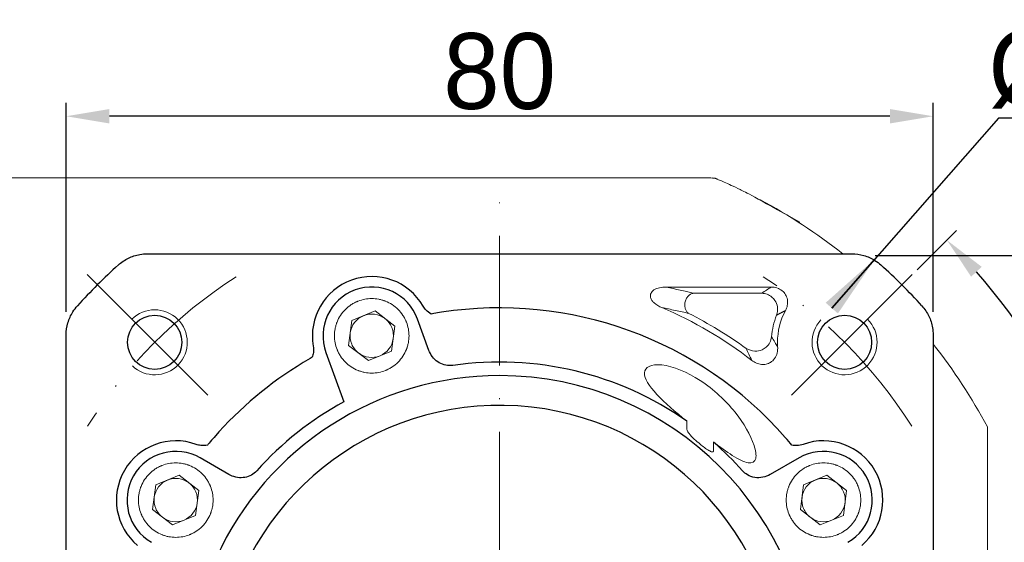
# Model space of a CAD drawing. Header units: millimetres. Extents: x 5315 to 5962, y -894 to -436.
# Tile 4 of 10: x 5395 to 5486, y -609 to -560. Entities that reach past the tile are written whole.
import ezdxf

# ---------------------------------------------------------------- set-up
doc = ezdxf.new("R2010")
doc.units = ezdxf.units.MM
doc.header["$PDSIZE"] = -5
doc.linetypes.add('ACAD_ISO10W100', pattern=[18, 12, -3, 0, -3])
doc.layers.get('0').update_dxf_attribs({"lineweight": 18})
doc.layers.get('Defpoints').update_dxf_attribs({"lineweight": 18})
for name, color, linetype, lineweight in [('中心线层', 7, 'ACAD_ISO10W100', 0), ('尺寸线层', 3, 'Continuous', 18), ('粗实线', 7, 'Continuous', 40)]:
    doc.layers.add(name, color=color, linetype=linetype, lineweight=lineweight)
doc.styles.add('工程字', font='txt')
doc.dimstyles.new('DIMSTYLE_17', dxfattribs={"dimtxt": 8, "dimasz": 12, "dimexe": 0.18, "dimexo": 0.0625, "dimgap": 0.09, "dimtad": 1, "dimtih": 1, "dimtoh": 1, "dimdec": 3, "dimdsep": 46, "dimtxsty": 'Standard', "dimblk": '_CAXARROW', "dimcen": 0.09, "dimdle": 24, "dimadec": 0, "dimazin": 0, "dimtfac": 0.7, "dimtdec": 3, "dimtofl": 0, "dimtmove": 0, "dimatfit": 3, "dimfxl": 1, "dimtolj": 1, "dimarcsym": 0})
doc.dimstyles.new('ISO-25', dxfattribs={"dimtxt": 7, "dimasz": 4, "dimexe": 1.25, "dimexo": 0.625, "dimtad": 1, "dimtxsty": '工程字', "dimcen": 2, "dimdle": 8, "dimadec": 0, "dimazin": 0, "dimtfac": 1, "dimtmove": 0, "dimatfit": 3, "dimfxl": 1, "dimarcsym": 0})

# ---------------------------------------------------------------- blocks, each defined once
blk = doc.blocks.new('*X12')
at = {"layer": 'Defpoints', "color": 0}
for p in [(5477.086, -583.944), (5465.951, -595.078), (5492.923, -599.682), (5396.283, -622.009), (5483.759, -622.009)]:
    blk.add_point(p, dxfattribs=at)
at = {"layer": '尺寸线层', "color": 0, "lineweight": -2}
for p, q in [((5477.528, -583.502), (5481.16, -579.87)), ((5484.384, -622.009), (5498.614, -622.009))]:
    blk.add_line(p, q, dxfattribs=at)
blk.add_arc((5439.02, -622.009), 58.344, 3.9289, 41.0711, dxfattribs=at)
at = {"layer": '尺寸线层', "color": 0}
for points in [[(5483.493, -583.223), (5482.518, -584.133), (5480.276, -580.754)], [(5496.561, -618.035), (5497.893, -617.989), (5497.364, -622.009)]]:
    blk.add_solid(points, dxfattribs=at)
at = {"layer": '尺寸线层', "color": 0, "insert": (5496.734, -598.104), "char_height": 7, "attachment_point": 5, "rotation": 292.5, "style": '工程字'}
blk.add_mtext('\\A1;45%%d', dxfattribs=at)
blk = doc.blocks.new('*X13')
at = {"layer": 'Defpoints', "color": 0}
for p in [(5463.95, -584.546), (5414.091, -659.473)]:
    blk.add_point(p, dxfattribs=at)
at = {"layer": '尺寸线层', "color": 0, "lineweight": -2}
blk.add_line((5428.999, -637.069), (5416.307, -656.143), dxfattribs=at)
at = {"layer": '尺寸线层', "color": 0}
blk.add_solid([(5415.752, -655.774), (5416.862, -656.512), (5414.091, -659.473)], dxfattribs=at)
at = {"layer": '尺寸线层', "color": 0, "insert": (5421.286, -641.214), "char_height": 7, "attachment_point": 5, "rotation": 56.35918, "style": '工程字'}
blk.add_mtext('\\A1;%%C90', dxfattribs=at)
blk = doc.blocks.new('_CAXARROW')
blk.add_hatch(color=0).paths.add_polyline_path([(0, 0), (-1, 0.125), (-1, -0.125)], flags=0)
blk = doc.blocks.new('*X14')
at = {"layer": 'Defpoints', "color": 0}
for p in [(5473.618, -582.522), (5404.423, -661.497)]:
    blk.add_point(p, dxfattribs=at)
at = {"layer": '尺寸线层', "color": 0, "lineweight": -2}
for p, q in [((5485.027, -569.5), (5469.664, -587.035)), ((5505.111, -569.5), (5485.027, -569.5)), ((5469.664, -587.035), (5473.618, -582.522)), ((5438.93, -622.009), (5439.11, -622.009)), ((5439.02, -622.099), (5439.02, -621.919)), ((5404.423, -661.497), (5396.515, -670.523))]:
    blk.add_line(p, q, dxfattribs=at)
at = {"layer": '尺寸线层', "color": 0, "lineweight": -2, "xscale": 6, "yscale": 6, "zscale": 6, "rotation": 48.77648067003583}
blk.add_blockref('_CAXARROW', (5473.618, -582.522), dxfattribs=at)
at = {"layer": '尺寸线层', "color": 0, "lineweight": 15, "insert": (5495.569, -565), "char_height": 7, "attachment_point": 5, "style": '工程字'}
blk.add_mtext('\\A1;%%C105', dxfattribs=at)
blk = doc.blocks.new('*X16')
at = {"layer": 'Defpoints', "color": 0}
for p in [(5399.02, -569.322), (5399.02, -588.006), (5479.02, -588.006)]:
    blk.add_point(p, dxfattribs=at)
at = {"layer": '尺寸线层', "color": 0, "lineweight": -2}
for p, q in [((5399.02, -587.381), (5399.02, -568.072)), ((5479.02, -587.381), (5479.02, -568.072)), ((5475.02, -569.322), (5403.02, -569.322))]:
    blk.add_line(p, q, dxfattribs=at)
at = {"layer": '尺寸线层', "color": 0}
for points in [[(5403.02, -568.655), (5403.02, -569.989), (5399.02, -569.322)], [(5475.02, -569.989), (5475.02, -568.655), (5479.02, -569.322)]]:
    blk.add_solid(points, dxfattribs=at)
at = {"layer": '尺寸线层', "color": 0, "insert": (5439.02, -565.197), "char_height": 7, "attachment_point": 5, "style": '工程字'}
blk.add_mtext('\\A1;80', dxfattribs=at)
blk = doc.blocks.new('*X17')
at = {"layer": 'Defpoints', "color": 0}
for p in [(5473.024, -582.174), (5510.923, -582.174), (5473.024, -662.174)]:
    blk.add_point(p, dxfattribs=at)
at = {"layer": '尺寸线层', "color": 0, "lineweight": -2}
for p, q in [((5473.649, -582.174), (5512.173, -582.174)), ((5510.923, -658.174), (5510.923, -586.174)), ((5473.649, -662.174), (5512.173, -662.174))]:
    blk.add_line(p, q, dxfattribs=at)
at = {"layer": '尺寸线层', "color": 0}
for points in [[(5511.589, -586.174), (5510.256, -586.174), (5510.923, -582.174)], [(5510.256, -658.174), (5511.589, -658.174), (5510.923, -662.174)]]:
    blk.add_solid(points, dxfattribs=at)
at = {"layer": '尺寸线层', "color": 0, "insert": (5506.798, -622.174), "char_height": 7, "attachment_point": 5, "rotation": 90, "style": '工程字'}
blk.add_mtext('\\A1;80', dxfattribs=at)

msp = doc.modelspace()

# ---------------------------------------------------------------- linework, layer by layer
at = {"linetype": 'Continuous', "lineweight": 15}
for p, q in [((5457.8199, -575.0095), (5392.0161, -575.0095)), ((5458.655, -575.0264), (5458.6574, -575.0208))]:
    msp.add_line(p, q, dxfattribs=at)
for p, q in [((5412.0892, -595.0784), (5400.9548, -583.9441)), ((5465.9512, -595.0784), (5477.0856, -583.9441)), ((5454.3742, -585.0963), (5464.0827, -585.0963)), ((5456.9055, -585.6572), (5463.2035, -585.6572)), ((5425.3896, -588.1825), (5427.524, -587.3007)), ((5427.524, -587.3007), (5429.3549, -588.7082)), ((5425.0861, -590.4719), (5425.3896, -588.1825)), ((5429.3549, -588.7082), (5429.0514, -590.9976)), ((5426.917, -591.8794), (5425.0861, -590.4719)), ((5429.0514, -590.9976), (5426.917, -591.8794)), ((5456.2863, -597.4762), (5456.2863, -598.1893)), ((5458.7541, -600.1901), (5458.7541, -599.4136)), ((5407.3114, -603.3519), (5409.4458, -602.4701)), ((5409.4458, -602.4701), (5411.2767, -603.8776)), ((5467.0672, -603.3519), (5469.2016, -602.4701)), ((5469.2016, -602.4701), (5471.0325, -603.8776)), ((5407.0079, -605.6413), (5407.3114, -603.3519)), ((5411.2767, -603.8776), (5410.9732, -606.167)), ((5466.7637, -605.6413), (5467.0672, -603.3519)), ((5471.0325, -603.8776), (5470.729, -606.167)), ((5408.8388, -607.0488), (5407.0079, -605.6413)), ((5468.5946, -607.0488), (5466.7637, -605.6413)), ((5410.9732, -606.167), (5408.8388, -607.0488)), ((5470.729, -606.167), (5468.5946, -607.0488))]:
    msp.add_line(p, q)
at = {"color": 7, "linetype": 'Continuous', "lineweight": 15}
for p, q in [((5484.0202, -598.0095), (5484.0202, -600.215)), ((5484.0202, -600.215), (5484.0202, -643.804))]:
    msp.add_line(p, q, dxfattribs=at)
at = {"linetype": 'Continuous', "lineweight": 15}
msp.add_arc((5458.6567, -576.0221), 0.9957, 66.879489, 90.098853, dxfattribs=at)
at = {"color": 7, "linetype": 'Continuous', "lineweight": 15}
for start, end in [(51.63877, 61.927513), (28.072487, 38.36123)]:
    msp.add_arc((5439.0202, -622.0095), 51, start, end, dxfattribs=at)
for centre, radius, start, end in [((5407.2004, -590.1897), 3, 226.591754, 135), ((5427.2205, -589.5901), 2, 52.448281, 112.448281), ((5439.0202, -622.0095), 38.0868, 52.341138, 66.860567), ((5439.0202, -622.0095), 38.6478, 53.94138, 63.174226), ((5470.84, -590.1897), 6.7478, 158.194532, 175.69206), ((5470.84, -590.1897), 6.1868, 151.846544, 180), ((5427.2205, -589.5901), 2, 112.448281, 172.448281), ((5427.2205, -589.5901), 2, 22.448281, 52.448281), ((5470.84, -590.1897), 3, 136.591754, 45), ((5427.2205, -589.5901), 2, 172.448281, 202.448281), ((5427.2205, -589.5901), 2, 352.448281, 22.448281), ((5427.2205, -589.5901), 2, 202.448281, 232.448281), ((5427.2205, -589.5901), 2, 292.448281, 352.448281), ((5470.84, -590.1897), 6.1868, 180, 183.728975), ((5427.2205, -589.5901), 2, 232.448281, 292.448281), ((5409.1423, -604.7595), 2, 112.448281, 172.448281), ((5409.1423, -604.7595), 2, 52.448281, 112.448281), ((5468.8981, -604.7595), 2, 112.448281, 172.448281), ((5468.8981, -604.7595), 2, 52.448281, 112.448281), ((5409.1423, -604.7595), 2, 22.448281, 52.448281), ((5409.1423, -604.7595), 2, 352.448281, 22.448281), ((5468.8981, -604.7595), 2, 22.448281, 52.448281), ((5468.8981, -604.7595), 2, 352.448281, 22.448281), ((5409.1423, -604.7595), 2, 172.448281, 202.448281), ((5468.8981, -604.7595), 2, 172.448281, 202.448281), ((5409.1423, -604.7595), 2, 202.448281, 232.448281), ((5409.1423, -604.7595), 2, 292.448281, 352.448281), ((5468.8981, -604.7595), 2, 202.448281, 232.448281), ((5468.8981, -604.7595), 2, 292.448281, 352.448281), ((5409.1423, -604.7595), 2, 232.448281, 292.448281), ((5468.8981, -604.7595), 2, 232.448281, 292.448281)]:
    msp.add_arc(centre, radius, start, end)
at = {"linetype": 'Continuous', "lineweight": 15}
msp.add_ellipse((5457.8199, -622.0095), major_axis=(0, 47), ratio=0.6616415, start_param=6.2563262, end_param=6.2831853, dxfattribs=at)
for points, knots in [([(5458.6574, -575.0233), (5458.4693, -575.016), (5458.1904, -575.0052), (5457.9114, -575.0136), (5457.8205, -575.0163)], [0, 0, 0, 0, 0.56435638, 0.83715899, 0.83715899, 0.83715899, 0.83715899]), ([(5459.0455, -575.1054), (5459.0352, -575.101), (5459.0184, -575.0938), (5459.0149, -575.0924), (5459.0059, -575.0887), (5458.9923, -575.0833), (5458.9708, -575.0751), (5458.9248, -575.0593), (5458.8204, -575.029), (5458.7254, -575.0244), (5458.6573, -575.0211)], [0, 0, 0, 0, 0.13051779, 0.21215688, 0.23836022, 0.24835436, 0.25685302, 0.27632489, 0.31141707, 0.40013843, 0.40013843, 0.40013843, 0.40013843]), ([(5459.0477, -575.1064), (5459.1147, -575.135), (5459.2487, -575.1922), (5459.7199, -575.3977), (5460.367, -575.6902), (5461.4295, -576.1862), (5462.4256, -576.7024), (5466.7215, -579.1048)], [0, 0, 0, 0, 1.4122374, 2.8250219, 4.2961333, 5.7678552, 8.6582265, 8.6582265, 8.6582265, 8.6582265])]:
    msp.add_open_spline(points, degree=3, knots=knots, dxfattribs=at)
for points, knots in [([(5453.9872, -586.9866), (5453.7233, -586.8865), (5453.4664, -586.7442), (5453.2604, -586.5485), (5453.1902, -586.4819), (5453.1255, -586.4081), (5453.0177, -586.2452), (5452.9736, -586.1537), (5452.9354, -585.9931), (5452.9293, -585.9253), (5452.9408, -585.7928), (5452.9586, -585.7264), (5453.0129, -585.6085), (5453.0486, -585.555), (5453.1545, -585.4327), (5453.234, -585.3706), (5453.4542, -585.2388), (5453.6065, -585.1845), (5453.9606, -585.103), (5454.1691, -585.0879), (5454.3742, -585.0963)], [0, 0, 0, 0, 0.8667322, 0.8667322, 0.8667322, 1.1566296, 1.1566296, 1.4506176, 1.4506176, 1.6458552, 1.6458552, 1.842075, 1.842075, 2.0277716, 2.0277716, 2.3210894, 2.3210894, 2.7972668, 2.7972668, 3.4199119, 3.4199119, 3.4199119, 3.4199119]), ([(5463.2035, -585.6572), (5463.3747, -585.6796), (5463.7072, -585.7231), (5464.1224, -585.9805), (5464.4729, -586.3685), (5464.7223, -586.964), (5464.6266, -587.4315), (5464.575, -587.6832)], [0, 0, 0, 0, 0.5182708, 1.0070055, 1.4261611, 2.0794711, 2.8408389, 2.8408389, 2.8408389, 2.8408389]), ([(5464.0827, -585.0963), (5464.259, -585.0931), (5464.4384, -585.1183), (5464.7752, -585.2269), (5464.9374, -585.3126), (5465.2037, -585.5266), (5465.3152, -585.6545), (5465.4765, -585.9277), (5465.5323, -586.0748), (5465.5922, -586.3741), (5465.5973, -586.53), (5465.5602, -586.8407), (5465.5148, -586.9989), (5465.4291, -587.1878), (5465.408, -587.2296), (5465.3851, -587.2705)], [0, 0, 0, 0, 0.532681, 0.532681, 1.0682617, 1.0682617, 1.562635, 1.562635, 2.0221429, 2.0221429, 2.4792815, 2.4792815, 2.9632904, 2.9632904, 3.1029173, 3.1029173, 3.1029173, 3.1029173]), ([(5427.2205, -593.0289), (5427.0019, -593.0289), (5426.6798, -592.9988), (5426.3139, -592.9107), (5426.1334, -592.8535), (5426.0438, -592.8216), (5426.0056, -592.8072), (5425.9801, -592.7975), (5425.9684, -592.7929), (5425.5135, -592.6129), (5425.1244, -592.3572), (5424.6211, -591.854), (5424.3995, -591.5825), (5424.1937, -591.2308), (5424.104, -591.0463), (5424.0624, -590.9518), (5424.0453, -590.9109), (5424.0341, -590.8835), (5424.0281, -590.8686), (5423.8622, -590.4497), (5423.7817, -590.027), (5423.7816, -589.3716), (5423.8117, -589.0495), (5423.8998, -588.6836), (5423.957, -588.5031), (5423.9889, -588.4135), (5424.0033, -588.3752), (5424.0131, -588.3497), (5424.0176, -588.338), (5424.1976, -587.8831), (5424.4534, -587.494), (5424.9566, -586.9906), (5425.2281, -586.7691), (5425.5797, -586.5633), (5425.7643, -586.4736), (5425.8587, -586.432), (5425.8997, -586.4149), (5425.9271, -586.4036), (5425.942, -586.3977), (5426.3609, -586.2317), (5426.7835, -586.1513), (5427.2205, -586.1512)], [0, 0, 0, 0, 0.6746631, 1.0119947, 1.1806604, 1.2649933, 1.3071598, 1.3071598, 1.3493262, 1.3493262, 2.6986524, 2.6986524, 3.3733155, 3.7106471, 3.8793128, 3.9636457, 4.0058122, 4.0058122, 4.0479786, 4.0479786, 5.3973048, 5.3973048, 6.0719679, 6.4092995, 6.5779652, 6.6622981, 6.7044646, 6.7044646, 6.746631, 6.746631, 8.0959572, 8.0959572, 8.7706203, 9.1079519, 9.2766177, 9.3609505, 9.403117, 9.403117, 9.4452834, 9.4452834, 10.7946096, 10.7946096, 10.7946096, 10.7946096]), ([(5427.2205, -586.1512), (5427.439, -586.1512), (5427.761, -586.1813), (5428.127, -586.2694), (5428.3075, -586.3266), (5428.3971, -586.3585), (5428.4354, -586.3729), (5428.4609, -586.3826), (5428.4725, -586.3872), (5428.9275, -586.5672), (5429.3166, -586.823), (5429.8199, -587.3261), (5430.0415, -587.5976), (5430.2473, -587.9493), (5430.337, -588.1339), (5430.3785, -588.2283), (5430.3956, -588.2693), (5430.4069, -588.2967), (5430.4129, -588.3115), (5430.5788, -588.7305), (5430.6593, -589.1531), (5430.6594, -589.8085), (5430.6292, -590.1306), (5430.5412, -590.4965), (5430.484, -590.677), (5430.452, -590.7667), (5430.4376, -590.805), (5430.4279, -590.8304), (5430.4234, -590.8421), (5430.2433, -591.2971), (5429.9876, -591.6862), (5429.4844, -592.1895), (5429.2129, -592.411), (5428.8612, -592.6168), (5428.6767, -592.7065), (5428.5822, -592.7481), (5428.5413, -592.7652), (5428.5139, -592.7765), (5428.499, -592.7825), (5428.0799, -592.9485), (5427.658, -593.0289), (5427.2205, -593.0289)], [0, 0, 0, 0, 0.6746644, 1.0119966, 1.1806626, 1.2649957, 1.3071622, 1.3071622, 1.3493287, 1.3493287, 2.6986575, 2.6986575, 3.3733219, 3.710654, 3.8793201, 3.9636532, 4.0058197, 4.0058197, 4.0479862, 4.0479862, 5.397315, 5.397315, 6.0719793, 6.4093115, 6.5779776, 6.6623107, 6.7044772, 6.7044772, 6.7466437, 6.7466437, 8.0959725, 8.0959725, 8.7706368, 9.107969, 9.2766351, 9.3609682, 9.4031347, 9.4031347, 9.4453012, 9.4453012, 10.7946299, 10.7946299, 10.7946299, 10.7946299]), ([(5456.4611, -587.5209), (5456.0542, -587.4278), (5455.2588, -587.2459), (5454.4044, -587.0717), (5453.9872, -586.9867)], [0, 0, 0, 0, 1.2948727, 2.5310462, 2.5310462, 2.5310462, 2.5310462]), ([(5464.1113, -589.6828), (5464.0693, -589.8684), (5463.9881, -590.2269), (5463.6493, -590.637), (5463.1831, -590.9436), (5462.4998, -591.0988), (5462.0279, -590.884), (5461.7687, -590.766)], [0, 0, 0, 0, 0.5722384, 1.1055932, 1.543506, 2.2350593, 3.0776435, 3.0776435, 3.0776435, 3.0776435]), ([(5464.6662, -590.592), (5464.6831, -590.7841), (5464.6701, -590.9819), (5464.5772, -591.3582), (5464.4946, -591.5427), (5464.2791, -591.8363), (5464.1508, -591.9563), (5463.8813, -592.1218), (5463.7408, -592.1775), (5463.4572, -592.2377), (5463.3109, -592.2447), (5463.0152, -592.215), (5462.8629, -592.1751), (5462.566, -592.0513), (5462.4199, -591.9627), (5462.2897, -591.8575)], [0, 0, 0, 0, 0.5838674, 0.5838674, 1.1731505, 1.1731505, 1.6829751, 1.6829751, 2.1229228, 2.1229228, 2.5512004, 2.5512004, 3.0139418, 3.0139418, 3.5179481, 3.5179481, 3.5179481, 3.5179481]), ([(5456.2863, -597.4762), (5455.2235, -596.6079), (5454.2427, -595.7631), (5452.8021, -594.2347), (5452.3396, -593.5301), (5452.4039, -592.495), (5452.9797, -592.1763), (5454.9951, -592.3933), (5456.3442, -592.9455), (5457.5202, -593.7144)], [0, 0, 0, 0, 2.9505543, 2.9505543, 5.9011086, 5.9011086, 8.851663, 8.851663, 11.8022173, 11.8022173, 11.8022173, 11.8022173]), ([(5457.5202, -593.7144), (5458.7964, -594.5488), (5459.8711, -595.5783), (5461.5534, -597.6713), (5462.1833, -598.7583), (5462.6468, -600.1811), (5462.7148, -600.6156), (5462.5648, -601.2218), (5462.3266, -601.3762), (5461.552, -601.2427), (5461.0375, -600.9776), (5459.9302, -600.28), (5459.3511, -599.8617), (5458.7541, -599.4136)], [0, 0, 0, 0, 3.4354129, 3.4354129, 6.8708257, 6.8708257, 8.5885322, 8.5885322, 10.3062386, 10.3062386, 12.023945, 12.023945, 13.7416514, 13.7416514, 13.7416514, 13.7416514]), ([(5456.2863, -598.1893), (5456.2862, -598.2304), (5456.2984, -598.2714), (5456.3556, -598.4168), (5456.4233, -598.5129), (5456.7833, -598.9782), (5457.1522, -599.292), (5457.5202, -599.5957)], [0, 0, 0, 0, 0.122349, 0.122349, 0.467797, 0.467797, 1.8993766, 1.8993766, 1.8993766, 1.8993766]), ([(5457.5202, -599.5957), (5457.7782, -599.8087), (5458.0415, -600.022), (5458.3756, -600.2128), (5458.4229, -600.2377), (5458.5207, -600.2801), (5458.5721, -600.299), (5458.6406, -600.3052), (5458.6566, -600.3052), (5458.6834, -600.3006), (5458.6947, -600.2972), (5458.7131, -600.2874), (5458.7208, -600.2816), (5458.7336, -600.2677), (5458.7389, -600.2595), (5458.7482, -600.2387), (5458.7514, -600.2255), (5458.7537, -600.2049), (5458.7541, -600.1975), (5458.7541, -600.1901)], [0, 0, 0, 0, 1.0015961, 1.0015961, 1.161688, 1.161688, 1.3237261, 1.3237261, 1.3712999, 1.3712999, 1.4060844, 1.4060844, 1.4343368, 1.4343368, 1.4625821, 1.4625821, 1.5018544, 1.5018544, 1.5236413, 1.5236413, 1.5236413, 1.5236413]), ([(5409.1423, -608.1983), (5408.9237, -608.1983), (5408.6016, -608.1682), (5408.2357, -608.0801), (5408.0553, -608.0229), (5407.9657, -607.991), (5407.9274, -607.9766), (5407.9019, -607.9669), (5407.8903, -607.9623), (5407.4353, -607.7823), (5407.0462, -607.5266), (5406.5429, -607.0234), (5406.3213, -606.7519), (5406.1155, -606.4002), (5406.0258, -606.2157), (5405.9842, -606.1212), (5405.9671, -606.0803), (5405.9559, -606.0528), (5405.9499, -606.038), (5405.784, -605.619), (5405.7035, -605.1964), (5405.7034, -604.541), (5405.7335, -604.2189), (5405.8216, -603.853), (5405.8788, -603.6725), (5405.9108, -603.5828), (5405.9251, -603.5446), (5405.9349, -603.5191), (5405.9394, -603.5074), (5406.1195, -603.0525), (5406.3752, -602.6633), (5406.8784, -602.16), (5407.1499, -601.9385), (5407.5015, -601.7327), (5407.6861, -601.643), (5407.7806, -601.6014), (5407.8215, -601.5843), (5407.8489, -601.573), (5407.8638, -601.5671), (5408.2827, -601.4011), (5408.7054, -601.3206), (5409.1423, -601.3206)], [0, 0, 0, 0, 0.6746631, 1.0119947, 1.1806604, 1.2649933, 1.3071598, 1.3071598, 1.3493262, 1.3493262, 2.6986524, 2.6986524, 3.3733155, 3.7106471, 3.8793128, 3.9636457, 4.0058122, 4.0058122, 4.0479786, 4.0479786, 5.3973048, 5.3973048, 6.0719679, 6.4092995, 6.5779652, 6.6622981, 6.7044646, 6.7044646, 6.746631, 6.746631, 8.0959572, 8.0959572, 8.7706203, 9.1079519, 9.2766177, 9.3609505, 9.403117, 9.403117, 9.4452834, 9.4452834, 10.7946096, 10.7946096, 10.7946096, 10.7946096]), ([(5409.1423, -601.3206), (5409.3608, -601.3205), (5409.6829, -601.3507), (5410.0488, -601.4387), (5410.2293, -601.496), (5410.3189, -601.5279), (5410.3572, -601.5423), (5410.3827, -601.552), (5410.3943, -601.5566), (5410.8493, -601.7366), (5411.2384, -601.9924), (5411.7417, -602.4955), (5411.9633, -602.767), (5412.1691, -603.1187), (5412.2588, -603.3033), (5412.3004, -603.3977), (5412.3175, -603.4387), (5412.3287, -603.4661), (5412.3347, -603.4809), (5412.5006, -603.8999), (5412.5811, -604.3225), (5412.5812, -604.9779), (5412.5511, -605.3), (5412.463, -605.6659), (5412.4058, -605.8464), (5412.3739, -605.9361), (5412.3595, -605.9743), (5412.3497, -605.9998), (5412.3452, -606.0115), (5412.1652, -606.4665), (5411.9094, -606.8556), (5411.4062, -607.3589), (5411.1347, -607.5804), (5410.7831, -607.7862), (5410.5985, -607.8759), (5410.504, -607.9175), (5410.4631, -607.9346), (5410.4357, -607.9459), (5410.4208, -607.9519), (5410.0017, -608.1179), (5409.5798, -608.1983), (5409.1423, -608.1983)], [0, 0, 0, 0, 0.6746644, 1.0119966, 1.1806626, 1.2649957, 1.3071622, 1.3071622, 1.3493287, 1.3493287, 2.6986575, 2.6986575, 3.3733219, 3.710654, 3.8793201, 3.9636532, 4.0058197, 4.0058197, 4.0479862, 4.0479862, 5.397315, 5.397315, 6.0719793, 6.4093115, 6.5779776, 6.6623107, 6.7044772, 6.7044772, 6.7466437, 6.7466437, 8.0959725, 8.0959725, 8.7706368, 9.107969, 9.2766351, 9.3609682, 9.4031347, 9.4031347, 9.4453012, 9.4453012, 10.7946299, 10.7946299, 10.7946299, 10.7946299]), ([(5468.8981, -608.1983), (5468.6795, -608.1983), (5468.3573, -608.1682), (5467.9915, -608.0801), (5467.811, -608.0229), (5467.7214, -607.991), (5467.6831, -607.9766), (5467.6577, -607.9669), (5467.646, -607.9623), (5467.1911, -607.7823), (5466.8019, -607.5266), (5466.2986, -607.0234), (5466.0771, -606.7519), (5465.8713, -606.4002), (5465.7816, -606.2157), (5465.74, -606.1212), (5465.7229, -606.0803), (5465.7116, -606.0528), (5465.7057, -606.038), (5465.5397, -605.619), (5465.4592, -605.1964), (5465.4591, -604.541), (5465.4893, -604.2189), (5465.5773, -603.853), (5465.6346, -603.6725), (5465.6665, -603.5828), (5465.6809, -603.5446), (5465.6906, -603.5191), (5465.6952, -603.5074), (5465.8752, -603.0525), (5466.131, -602.6633), (5466.6341, -602.16), (5466.9056, -601.9385), (5467.2573, -601.7327), (5467.4419, -601.643), (5467.5363, -601.6014), (5467.5773, -601.5843), (5467.6047, -601.573), (5467.6195, -601.5671), (5468.0385, -601.4011), (5468.4611, -601.3206), (5468.8981, -601.3206)], [0, 0, 0, 0, 0.6746631, 1.0119947, 1.1806604, 1.2649933, 1.3071598, 1.3071598, 1.3493262, 1.3493262, 2.6986524, 2.6986524, 3.3733155, 3.7106471, 3.8793128, 3.9636457, 4.0058122, 4.0058122, 4.0479786, 4.0479786, 5.3973048, 5.3973048, 6.0719679, 6.4092995, 6.5779652, 6.6622981, 6.7044646, 6.7044646, 6.746631, 6.746631, 8.0959572, 8.0959572, 8.7706203, 9.1079519, 9.2766177, 9.3609505, 9.403117, 9.403117, 9.4452834, 9.4452834, 10.7946096, 10.7946096, 10.7946096, 10.7946096]), ([(5468.8981, -601.3206), (5469.1165, -601.3205), (5469.4386, -601.3507), (5469.8045, -601.4387), (5469.985, -601.496), (5470.0747, -601.5279), (5470.1129, -601.5423), (5470.1384, -601.552), (5470.1501, -601.5566), (5470.6051, -601.7366), (5470.9942, -601.9924), (5471.4975, -602.4955), (5471.719, -602.767), (5471.9248, -603.1187), (5472.0145, -603.3033), (5472.0561, -603.3977), (5472.0732, -603.4387), (5472.0845, -603.4661), (5472.0905, -603.4809), (5472.2564, -603.8999), (5472.3369, -604.3225), (5472.337, -604.9779), (5472.3068, -605.3), (5472.2188, -605.6659), (5472.1615, -605.8464), (5472.1296, -605.9361), (5472.1152, -605.9743), (5472.1055, -605.9998), (5472.1009, -606.0115), (5471.9209, -606.4665), (5471.6652, -606.8556), (5471.162, -607.3589), (5470.8905, -607.5804), (5470.5388, -607.7862), (5470.3543, -607.8759), (5470.2598, -607.9175), (5470.2189, -607.9346), (5470.1914, -607.9459), (5470.1766, -607.9519), (5469.7575, -608.1179), (5469.3355, -608.1983), (5468.8981, -608.1983)], [0, 0, 0, 0, 0.6746644, 1.0119966, 1.1806626, 1.2649957, 1.3071622, 1.3071622, 1.3493287, 1.3493287, 2.6986575, 2.6986575, 3.3733219, 3.710654, 3.8793201, 3.9636532, 4.0058197, 4.0058197, 4.0479862, 4.0479862, 5.397315, 5.397315, 6.0719793, 6.4093115, 6.5779776, 6.6623107, 6.7044772, 6.7044772, 6.7466437, 6.7466437, 8.0959725, 8.0959725, 8.7706368, 9.107969, 9.2766351, 9.3609682, 9.4031347, 9.4031347, 9.4453012, 9.4453012, 10.7946299, 10.7946299, 10.7946299, 10.7946299])]:
    msp.add_open_spline(points, degree=3, knots=knots)
for points in [[(5456.9055, -585.6572), (5456.1028, -585.4658), (5455.2637, -585.2783), (5454.3742, -585.0963)], [(5463.2035, -585.6572), (5463.4966, -585.4588), (5463.7896, -585.2718), (5464.0827, -585.0963)], [(5464.4122, -590.1897), (5464.306, -590.0167), (5464.2063, -589.8483), (5464.1113, -589.6828)], [(5464.6662, -590.592), (5464.5771, -590.4547), (5464.4928, -590.3209), (5464.4122, -590.1897)], [(5461.7687, -590.766), (5461.9213, -591.1103), (5462.0901, -591.4698), (5462.2897, -591.8575)]]:
    msp.add_open_spline(points, degree=3)
for points, weights, degree in [([(5456.4611, -587.5209), (5454.2068, -585.9985), (5456.9055, -585.6572)], [1, 0.286948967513, 1], 2), ([(5464.575, -587.6832), (5464.8336, -587.5418), (5465.1024, -587.4039), (5465.3851, -587.2705)], [0.999999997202, 0.999999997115, 0.99999999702, 0.999999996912], 3)]:
    msp.add_rational_spline(points, weights, degree=degree)
at = {"layer": '中心线层'}
msp.add_line((5439.0202, -664.7466), (5439.0202, -577.2706), dxfattribs=at)
msp.add_line((5439.0202, -664.7466), (5439.0202, -577.2706), dxfattribs=at)
for start, end in [(122.715563, 147.654896), (32.345104, 57.284437)]:
    msp.add_arc((5439.0202, -622.0095), 45, start, end, dxfattribs=at)
at = {"layer": '粗实线', "linetype": 'Continuous', "lineweight": 30}
for p, q in [((5406.5236, -582.0197), (5471.5168, -582.0197)), ((5432.4983, -590.9337), (5431.4491, -588.051)), ((5399.0304, -617.7321), (5399.0304, -589.5129)), ((5479.01, -589.5129), (5479.01, -617.7321)), ((5422.9919, -591.1292), (5424.647, -595.6767)), ((5414.049, -602.3962), (5411.3923, -600.8623)), ((5466.6481, -600.8623), (5463.9913, -602.3962))]:
    msp.add_line(p, q, dxfattribs=at)
at = {"layer": '粗实线', "lineweight": 30}
for centre in [(5407.2004, -590.1897), (5470.84, -590.1897)]:
    msp.add_circle(centre, 2.5, dxfattribs=at)
at = {"layer": '粗实线', "linetype": 'Continuous', "lineweight": 30}
for centre, radius, start, end in [((5439.0202, -622.0095), 52.4898, 132.07908, 137.92092), ((5439.0202, -622.0095), 52.4898, 42.07908, 47.92092), ((5427.2205, -589.5901), 5.4748, 30.077371, 189.922604), ((5427.2205, -589.5901), 4.5, 20, 200), ((5439.0202, -622.0095), 35, 41.173902, 98.827649), ((5439.0202, -622.0095), 35, 121.173902, 138.827649), ((5439.0202, -622.0095), 30, 54.862768, 98.295279), ((5439.0202, -622.0095), 28.7414, 90, 221.045694), ((5439.0202, -622.0095), 28.7414, 270, 90), ((5439.0202, -622.0095), 30, 118.626927, 138.29528), ((5439.0202, -622.0095), 26, 1.322328, 171.287755), ((5409.1423, -604.7595), 5.4748, 70.077371, 229.922626), ((5439.0202, -622.0095), 30, 41.704723, 48.867958), ((5468.8981, -604.7595), 5.4748, 310.077376, 109.922626), ((5409.1423, -604.7595), 4.5, 60, 240), ((5468.8981, -604.7595), 4.5, 300, 120)]:
    msp.add_arc(centre, radius, start, end, dxfattribs=at)
for points, knots in [([(5403.8438, -583.0505), (5404.1196, -582.8015), (5404.4334, -582.5893), (5405.101, -582.2629), (5405.4611, -582.1455), (5406.0565, -582.0402), (5406.2905, -582.0197), (5406.5236, -582.0197)], [0, 0, 0, 0, 1.118534, 1.118534, 2.2370717, 2.2370717, 2.934619, 2.934619, 2.934619, 2.934619]), ([(5471.5168, -582.0197), (5471.8883, -582.0197), (5472.2634, -582.0725), (5472.9776, -582.2776), (5473.3236, -582.4319), (5473.8361, -582.7527), (5474.0235, -582.8942), (5474.1965, -583.0505)], [0, 0, 0, 0, 1.1185346, 1.1185346, 2.2370722, 2.2370722, 2.9346191, 2.9346191, 2.9346191, 2.9346191]), ([(5399.0304, -589.5129), (5399.0304, -589.1375), (5399.0843, -588.7585), (5399.2936, -588.0376), (5399.451, -587.6887), (5399.7727, -587.1813), (5399.9101, -587.0005), (5400.0612, -586.8331)], [0, 0, 0, 0, 1.130054, 1.130054, 2.2601112, 2.2601112, 2.9345809, 2.9345809, 2.9345809, 2.9345809]), ([(5432.7046, -587.584), (5432.5306, -587.4858), (5432.3698, -587.3598), (5432.1278, -587.1031), (5432.035, -586.9787), (5431.9581, -586.8462)], [0, 0, 0, 0, 0.6017872, 0.6017872, 1.0610802, 1.0610802, 1.0610802, 1.0610802]), ([(5433.649, -587.4241), (5433.4091, -587.4613), (5433.1775, -587.4999), (5432.8744, -587.5531), (5432.7887, -587.5686), (5432.7046, -587.584)], [0, 0, 0, 0, 0.68289557, 0.68289557, 0.95788863, 0.95788863, 0.95788863, 0.95788863]), ([(5477.9792, -586.8331), (5478.2307, -587.1117), (5478.4447, -587.4291), (5478.7725, -588.1045), (5478.8895, -588.469), (5478.9908, -589.0612), (5479.01, -589.2874), (5479.01, -589.5129)], [0, 0, 0, 0, 1.1300534, 1.1300534, 2.2601106, 2.2601106, 2.9345808, 2.9345808, 2.9345808, 2.9345808]), ([(5421.8275, -590.5335), (5421.8618, -590.7302), (5421.8663, -590.9344), (5421.8211, -591.2844), (5421.7837, -591.435), (5421.7299, -591.5784)], [0, 0, 0, 0, 0.6017821, 0.6017821, 1.0610832, 1.0610832, 1.0610832, 1.0610832]), ([(5434.6919, -592.3233), (5434.4795, -592.3543), (5434.2587, -592.348), (5433.8379, -592.2641), (5433.6322, -592.1856), (5433.2549, -591.9679), (5433.0795, -591.8243), (5432.7749, -591.4845), (5432.6453, -591.2813), (5432.5322, -591.0224), (5432.5146, -590.9783), (5432.4983, -590.9337)], [0, 0, 0, 0, 0.6468423, 0.6468423, 1.2923526, 1.2923526, 1.958088, 1.958088, 2.6659969, 2.6659969, 2.8071898, 2.8071898, 2.8071898, 2.8071898]), ([(5412.6745, -598.968), (5412.5147, -599.1508), (5412.3621, -599.3292), (5412.1642, -599.5648), (5412.1084, -599.6317), (5412.0539, -599.6976)], [0, 0, 0, 0, 0.68289557, 0.68289557, 0.95788863, 0.95788863, 0.95788863, 0.95788863]), ([(5412.0539, -599.6976), (5411.8575, -599.7342), (5411.6534, -599.7411), (5411.3029, -599.7), (5411.1519, -599.6643), (5411.0079, -599.6123)], [0, 0, 0, 0, 0.6017872, 0.6017872, 1.0610802, 1.0610802, 1.0610802, 1.0610802]), ([(5467.0325, -599.6123), (5466.8447, -599.6802), (5466.6444, -599.7201), (5466.2919, -599.7363), (5466.1371, -599.7257), (5465.9865, -599.6976)], [0, 0, 0, 0, 0.601782, 0.601782, 1.0610832, 1.0610832, 1.0610832, 1.0610832]), ([(5416.6227, -602.0507), (5416.4799, -602.211), (5416.3067, -602.3481), (5415.9304, -602.5543), (5415.7224, -602.6264), (5415.2934, -602.7022), (5415.0667, -602.7049), (5414.615, -602.6403), (5414.3851, -602.568), (5414.132, -602.4424), (5414.0901, -602.4199), (5414.049, -602.3962)], [0, 0, 0, 0, 0.6468423, 0.6468423, 1.2923526, 1.2923526, 1.958088, 1.958088, 2.6659969, 2.6659969, 2.8071898, 2.8071898, 2.8071898, 2.8071898]), ([(5463.9913, -602.3962), (5463.7767, -602.5201), (5463.5383, -602.6098), (5463.0511, -602.7032), (5462.7952, -602.7079), (5462.3163, -602.6285), (5462.0853, -602.5468), (5461.7081, -602.3278), (5461.55, -602.1992), (5461.4177, -602.0507)], [0, 0, 0, 0, 0.7462179, 0.7462179, 1.4944688, 1.4944688, 2.2097428, 2.2097428, 2.8066689, 2.8066689, 2.8066689, 2.8066689])]:
    msp.add_open_spline(points, degree=3, knots=knots, dxfattribs=at)
for points in [[(5421.7299, -591.5784), (5421.473, -591.7244), (5421.1944, -591.8871), (5420.9029, -592.0635)], [(5465.9865, -599.6976), (5465.7981, -599.4699), (5465.5895, -599.2238), (5465.3652, -598.9673)]]:
    msp.add_open_spline(points, degree=3, dxfattribs=at)

# ---------------------------------------------------------------- dimensions: what is measured, and where the dimension line sits
at = {"layer": '尺寸线层', "lineweight": 15}
dim = msp.add_diameter_dim_2p(p1=(5404.4228, -661.4971), p2=(5473.6176, -582.5219), dimstyle='DIMSTYLE_17', override={"dimtxt": 7, "dimasz": 6, "dimgap": 1, "dimpost": '%%C<>', "dimtxsty": '工程字', "dimsah": 1, "dimdle": 12}, dxfattribs=at)
dim.commit()
dim.dimension.update_dxf_attribs({"geometry": '*X14', "text_midpoint": (5495.5689, -569.4998), "dimtype": 163})
at = {"layer": '尺寸线层'}
for base, p1, p2, angle, picture, middle in [((5399.0202, -569.322), (5479.0202, -588.0058), (5399.0202, -588.0058), 180, '*X16', (5439.0202, -565.197)), ((5510.9226, -582.1739), (5473.0239, -662.1739), (5473.0239, -582.1739), 270, '*X17', (5506.7976, -622.1739))]:
    dim = msp.add_linear_dim(base=base, p1=p1, p2=p2, angle=angle, dimstyle='ISO-25', override={"dimsah": 1, "dimtolj": 1, "dimtzin": 8}, dxfattribs=at)
    dim.commit()
    dim.dimension.update_dxf_attribs({"geometry": picture, "text_midpoint": middle})
dim = msp.add_angular_dim_2l(base=(5492.9231, -599.6821), line1=((5396.283, -622.0095), (5483.759, -622.0095)), line2=((5465.9512, -595.0784), (5477.0856, -583.9441)), dimstyle='ISO-25', override={"dimtad": 1, "dimtih": 0, "dimtoh": 0, "dimsah": 1, "dimtdec": 0, "dimtolj": 1, "dimtzin": 0}, dxfattribs=at)
dim.commit()
dim.dimension.update_dxf_attribs({"geometry": '*X12', "text_midpoint": (5496.7341, -598.1036)})
dim = msp.add_diameter_dim_2p(p1=(5463.9495, -584.5458), p2=(5414.0909, -659.4732), dimstyle='ISO-25', override={"dimpost": '%%C<>', "dimsah": 1, "dimtolj": 1, "dimtzin": 8}, dxfattribs=at)
dim.commit()
dim.dimension.update_dxf_attribs({"geometry": '*X13', "text_midpoint": (5424.7206, -643.4988), "dimtype": 163})

doc.saveas('drawing.dxf')
